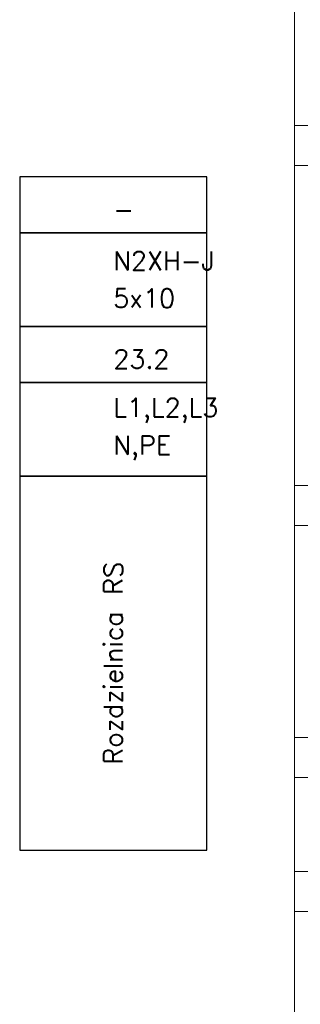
# Model space of a CAD drawing. Header units: millimetres. Extents: x -14609 to 44937, y 52278 to 67558.
# Tile 31 of 48: x 36386 to 36610, y 56282 to 57071. Entities that reach past the tile are written whole.
import ezdxf

# ---------------------------------------------------------------- set-up
doc = ezdxf.new("R2010")
doc.units = ezdxf.units.MM
doc.linetypes.add('ArcadiaLine2077533452649863992', pattern=[0])
doc.layers.add('IE_Schemat', color=7, linetype='Continuous', lineweight=25)
doc.styles.add('ArCADiaStyle', font='txt.shx')

msp = doc.modelspace()

# ---------------------------------------------------------------- linework, layer by layer
at = {"color": 7, "linetype": 'Continuous', "lineweight": 13}
for p, q in [((36605.94, 56986.29), (37181.94, 56986.29)), ((36605.94, 56954.29), (37181.94, 56954.29)), ((36605.94, 56697.48), (37181.94, 56697.48)), ((36605.94, 56665.48), (37181.94, 56665.48)), ((36605.94, 56495.48), (37181.94, 56495.48)), ((36605.94, 56463.48), (37181.94, 56463.48)), ((36605.94, 56387.97), (37181.94, 56387.97)), ((36605.94, 56355.97), (37181.94, 56355.97))]:
    msp.add_line(p, q, dxfattribs=at)
at = {"color": 7, "linetype": 'Continuous', "lineweight": 13, "flags": 128}
msp.add_lwpolyline([(36605.94, 57950.89), (37181.94, 57950.89), (37181.94, 55603.32), (36605.94, 55603.32)], close=True, dxfattribs=at)
at = {"layer": 'IE_Schemat', "color": 7, "linetype": 'ArcadiaLine2077533452649863992', "lineweight": 18}
msp.add_line((36385.64, 56900.13), (36535.64, 56900.13), dxfattribs=at)
msp.add_line((36385.64, 56900.13), (36535.64, 56900.13), dxfattribs=at)
at = {"layer": 'IE_Schemat'}
for points in [[(36385.64, 56900.13), (36535.64, 56900.13), (36535.64, 56945.13), (36385.64, 56945.13)], [(36385.64, 56825.13), (36535.64, 56825.13), (36535.64, 56900.13), (36385.64, 56900.13)], [(36385.64, 56780.13), (36535.64, 56780.13), (36535.64, 56825.13), (36385.64, 56825.13)], [(36385.64, 56705.13), (36535.64, 56705.13), (36535.64, 56780.13), (36385.64, 56780.13)], [(36535.64, 56705.13), (36385.64, 56705.13), (36385.64, 56405.13), (36535.64, 56405.13)]]:
    msp.add_lwpolyline(points, close=True, dxfattribs=at)

# ---------------------------------------------------------------- texts
at = {"layer": 'IE_Schemat', "color": 7, "linetype": 'Continuous', "lineweight": 25, "char_height": 15, "attachment_point": 4, "style": 'ArCADiaStyle'}
for s, insert in [('\\pxqc;-', (36460.64, 56919)), ('\\pxqc;{\\Ftxt.shx|c1;N2XH-J}', (36460.64, 56877.75)), ('\\pxqc;5x10', (36460.64, 56847.75)), ('\\pxqc;23.2', (36460.64, 56799)), ('\\pxqc;{\\Ftxt.shx|c1;L1,L2,L3}', (36460.64, 56757.75)), ('\\pxqc;{\\Ftxt.shx|c1;N,PE}', (36460.64, 56727.75))]:
    msp.add_mtext(s, dxfattribs=dict(at, insert=insert))
at = {"layer": 'IE_Schemat', "color": 7, "linetype": 'Continuous', "lineweight": 25, "insert": (36460.64, 56405.13), "char_height": 15, "width": 300, "attachment_point": 4, "rotation": 90, "style": 'ArCADiaStyle'}
msp.add_mtext('\\pxqc;Rozdzielnica RS', dxfattribs=at)

doc.saveas('drawing.dxf')
